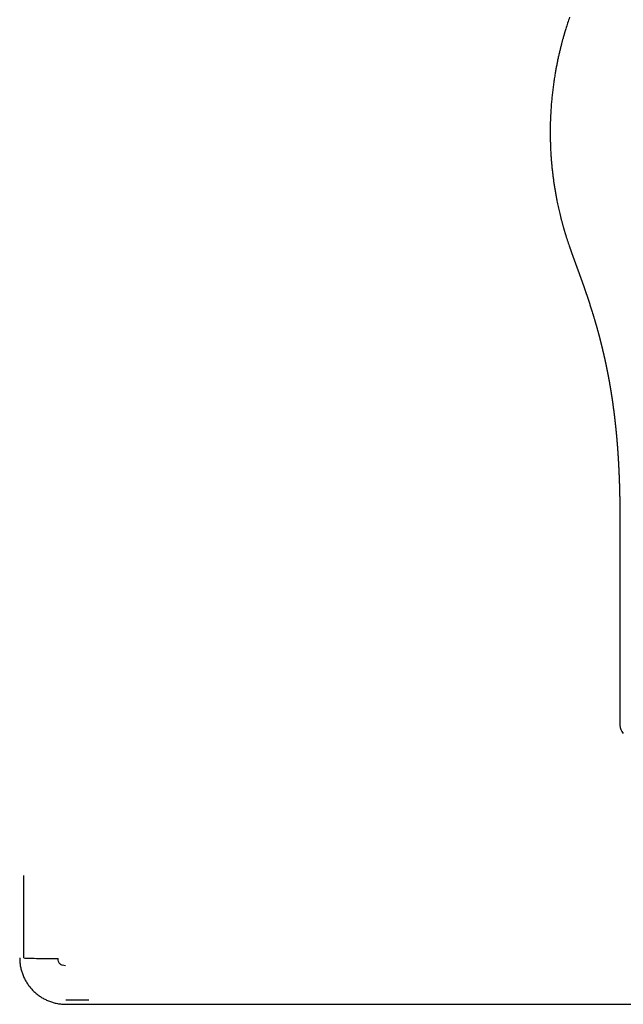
# Model space of a CAD drawing. Header units: millimetres. Extents: x 8 to 387, y 12 to 257.
# Tile 3 of 11: x 170 to 195, y 183 to 225. Entities that reach past the tile are written whole.
import ezdxf

# ---------------------------------------------------------------- set-up
doc = ezdxf.new("R2010")
doc.units = ezdxf.units.MM

msp = doc.modelspace()

# ---------------------------------------------------------------- linework, layer by layer
at = {"color": 7, "linetype": 'Continuous', "lineweight": 30}
for p, q in [((195.324, 203.242), (195.324, 194.507)), ((169.509, 184.5), (169.509, 184.5)), ((171.5, 182.684), (171.499, 182.688)), ((172.487, 182.685), (171.5, 182.684)), ((171.5, 182.509), (242.5, 182.509))]:
    msp.add_line(p, q, dxfattribs=at)
at = {"color": 7, "linetype": 'Continuous', "lineweight": 30, "flags": 128}
msp.add_lwpolyline([(169.684, 184.5), (169.685, 186.275), (169.685, 188.046)], dxfattribs=at)
at = {"color": 7, "linetype": 'Continuous', "lineweight": 30}
for centre, radius, start, end in [((207.324, 220), 15, 160.777, 162.7691), ((207.324, 220), 15, 197.2429, 199.2856), ((195.824, 194.507), 0.5, 180.0007, 225)]:
    msp.add_arc(centre, radius, start, end, dxfattribs=at)
for points, knots in [([(192.997, 224.443), (192.997, 224.443), (192.996, 224.439), (192.993, 224.43), (192.988, 224.415), (192.983, 224.397), (192.976, 224.376), (192.969, 224.352), (192.961, 224.325), (192.952, 224.296), (192.942, 224.263), (192.932, 224.228), (192.921, 224.19), (192.909, 224.148), (192.896, 224.104), (192.883, 224.057), (192.869, 224.007), (192.854, 223.954), (192.839, 223.899), (192.824, 223.84), (192.808, 223.778), (192.791, 223.714), (192.774, 223.646), (192.756, 223.575), (192.738, 223.501), (192.72, 223.425), (192.702, 223.345), (192.683, 223.262), (192.664, 223.177), (192.646, 223.09), (192.623, 222.979), (192.596, 222.843), (192.566, 222.681), (192.534, 222.5), (192.501, 222.298), (192.468, 222.076), (192.439, 221.852), (192.412, 221.623), (192.388, 221.392), (192.368, 221.156), (192.352, 220.919), (192.339, 220.679), (192.33, 220.438), (192.325, 220.195), (192.324, 219.966), (192.326, 219.753), (192.331, 219.555), (192.338, 219.358), (192.347, 219.163), (192.359, 218.972), (192.373, 218.784), (192.389, 218.601), (192.407, 218.42), (192.428, 218.241), (192.45, 218.064), (192.473, 217.888), (192.499, 217.715), (192.526, 217.545), (192.555, 217.378), (192.585, 217.214), (192.614, 217.064), (192.642, 216.927), (192.669, 216.802), (192.696, 216.68), (192.724, 216.56), (192.749, 216.456), (192.77, 216.37), (192.787, 216.301), (192.804, 216.236), (192.82, 216.173), (192.836, 216.113), (192.851, 216.057), (192.866, 216.003), (192.88, 215.952), (192.894, 215.904), (192.907, 215.86), (192.919, 215.818), (192.93, 215.779), (192.941, 215.743), (192.95, 215.709), (192.96, 215.679), (192.968, 215.652), (192.975, 215.628), (192.982, 215.606), (192.987, 215.587), (192.992, 215.572), (192.996, 215.56), (192.997, 215.555), (192.998, 215.554)], [0, 0, 0, 0, 0.0008684, 0.0066801, 0.0123665, 0.017948, 0.0234468, 0.0288864, 0.0342909, 0.0396856, 0.0450957, 0.0505467, 0.0560634, 0.0616702, 0.0673902, 0.0732454, 0.0792564, 0.0854425, 0.091821, 0.0984084, 0.1052191, 0.1122666, 0.119563, 0.127119, 0.1349726, 0.1431065, 0.1515287, 0.1602464, 0.1692395, 0.1783047, 0.1873989, 0.2041468, 0.220992, 0.2379347, 0.2607782, 0.2837964, 0.3069894, 0.3303572, 0.3543821, 0.378589, 0.402978, 0.427549, 0.4523021, 0.4772371, 0.5023541, 0.5225346, 0.5428311, 0.5631142, 0.5831324, 0.6028794, 0.6220097, 0.6408786, 0.6594859, 0.6778317, 0.6962824, 0.7144608, 0.7323669, 0.7500007, 0.7673622, 0.7844514, 0.8012683, 0.8144509, 0.8274613, 0.8402994, 0.8529652, 0.8654542, 0.8730145, 0.8802885, 0.8872923, 0.8940437, 0.9005625, 0.906871, 0.9129933, 0.9189561, 0.9247878, 0.930519, 0.9361814, 0.9418078, 0.9474315, 0.9530856, 0.958802, 0.9646119, 0.970544, 0.9766254, 0.9828807, 0.9893321, 0.9959995, 1, 1, 1, 1]), ([(193.165, 215.046), (193.165, 215.046), (193.165, 215.046), (193.165, 215.046), (193.165, 215.045), (193.165, 215.045), (193.165, 215.044), (193.166, 215.044), (193.166, 215.043), (193.166, 215.042), (193.167, 215.041), (193.167, 215.039), (193.168, 215.038), (193.168, 215.036), (193.169, 215.035), (193.169, 215.033), (193.17, 215.031), (193.17, 215.029), (193.171, 215.027), (193.172, 215.026), (193.172, 215.023), (193.173, 215.021), (193.174, 215.019), (193.175, 215.017), (193.176, 215.014), (193.176, 215.012), (193.177, 215.009), (193.179, 215.006), (193.18, 215.001), (193.182, 214.996), (193.184, 214.99), (193.187, 214.982), (193.19, 214.974), (193.192, 214.966), (193.195, 214.959), (193.198, 214.951), (193.2, 214.943), (193.203, 214.935), (193.207, 214.925), (193.21, 214.915), (193.214, 214.903), (193.219, 214.889), (193.224, 214.875), (193.229, 214.863), (193.232, 214.854), (193.234, 214.848), (193.236, 214.842), (193.238, 214.836), (193.24, 214.831), (193.242, 214.826), (193.244, 214.82), (193.246, 214.813), (193.249, 214.806), (193.251, 214.8), (193.253, 214.795), (193.254, 214.791), (193.256, 214.786), (193.258, 214.781), (193.26, 214.776), (193.262, 214.77), (193.264, 214.764), (193.266, 214.757), (193.269, 214.751), (193.27, 214.745), (193.272, 214.741), (193.273, 214.737), (193.275, 214.733), (193.276, 214.729), (193.278, 214.724), (193.28, 214.719), (193.282, 214.713), (193.284, 214.708), (193.286, 214.703), (193.287, 214.7), (193.288, 214.697), (193.289, 214.694), (193.29, 214.692), (193.29, 214.69), (193.291, 214.687), (193.292, 214.684), (193.294, 214.68), (193.295, 214.676), (193.297, 214.672), (193.299, 214.667), (193.3, 214.662), (193.302, 214.658), (193.304, 214.653), (193.305, 214.649), (193.307, 214.645), (193.308, 214.642), (193.309, 214.637), (193.311, 214.631), (193.314, 214.624), (193.317, 214.616), (193.32, 214.608), (193.323, 214.6), (193.326, 214.592), (193.329, 214.584), (193.332, 214.576), (193.334, 214.568), (193.337, 214.561), (193.339, 214.554), (193.342, 214.547), (193.345, 214.54), (193.347, 214.533), (193.349, 214.527), (193.352, 214.521), (193.354, 214.514), (193.356, 214.507), (193.359, 214.5), (193.361, 214.493), (193.364, 214.487), (193.366, 214.48), (193.369, 214.473), (193.371, 214.468), (193.372, 214.464), (193.373, 214.46), (193.375, 214.456), (193.377, 214.452), (193.378, 214.447), (193.38, 214.442), (193.382, 214.437), (193.384, 214.433), (193.385, 214.429), (193.386, 214.425), (193.388, 214.421), (193.389, 214.418), (193.39, 214.416), (193.391, 214.413), (193.392, 214.41), (193.393, 214.406), (193.395, 214.402), (193.397, 214.396), (193.399, 214.391), (193.401, 214.384), (193.404, 214.376), (193.407, 214.367), (193.41, 214.359), (193.413, 214.351), (193.416, 214.344), (193.419, 214.337), (193.421, 214.331), (193.423, 214.325), (193.425, 214.319), (193.427, 214.314), (193.429, 214.308), (193.432, 214.301), (193.434, 214.294), (193.437, 214.287), (193.44, 214.279), (193.443, 214.271), (193.446, 214.262), (193.448, 214.255), (193.45, 214.249), (193.452, 214.245), (193.454, 214.241), (193.455, 214.237), (193.457, 214.233), (193.458, 214.229), (193.46, 214.224), (193.462, 214.218), (193.464, 214.213), (193.466, 214.208), (193.468, 214.202), (193.469, 214.197), (193.471, 214.193), (193.473, 214.189), (193.474, 214.185), (193.475, 214.183), (193.476, 214.18), (193.477, 214.178), (193.478, 214.175), (193.479, 214.172), (193.48, 214.168), (193.482, 214.164), (193.483, 214.16), (193.485, 214.155), (193.487, 214.15), (193.489, 214.144), (193.491, 214.138), (193.493, 214.133), (193.495, 214.128), (193.497, 214.123), (193.498, 214.119), (193.5, 214.114), (193.501, 214.11), (193.503, 214.106), (193.505, 214.102), (193.506, 214.097), (193.508, 214.093), (193.509, 214.088), (193.511, 214.083), (193.513, 214.077), (193.515, 214.072), (193.517, 214.067), (193.519, 214.062), (193.521, 214.057), (193.523, 214.052), (193.524, 214.048), (193.526, 214.043), (193.528, 214.037), (193.53, 214.031), (193.533, 214.025), (193.535, 214.018), (193.537, 214.012), (193.54, 214.006), (193.542, 213.999), (193.544, 213.992), (193.547, 213.987), (193.549, 213.981), (193.551, 213.975), (193.553, 213.969), (193.555, 213.962), (193.557, 213.956), (193.56, 213.95), (193.562, 213.944), (193.564, 213.938), (193.567, 213.931), (193.569, 213.924), (193.572, 213.917), (193.574, 213.912), (193.576, 213.907), (193.577, 213.902), (193.579, 213.898), (193.58, 213.893), (193.582, 213.888), (193.584, 213.883), (193.586, 213.878), (193.588, 213.872), (193.59, 213.867), (193.592, 213.862), (193.594, 213.857), (193.596, 213.851), (193.598, 213.845), (193.6, 213.839), (193.602, 213.834), (193.604, 213.829), (193.605, 213.825), (193.606, 213.822), (193.607, 213.819), (193.61, 213.813), (193.612, 213.806), (193.614, 213.8), (193.616, 213.796), (193.617, 213.791), (193.619, 213.786), (193.621, 213.78), (193.623, 213.774), (193.626, 213.768), (193.628, 213.762), (193.63, 213.757), (193.632, 213.752), (193.633, 213.747), (193.635, 213.743), (193.636, 213.739), (193.638, 213.734), (193.64, 213.728), (193.642, 213.724), (193.643, 213.72), (193.644, 213.717), (193.645, 213.713), (193.647, 213.709), (193.649, 213.705), (193.651, 213.699), (193.653, 213.693), (193.655, 213.687), (193.657, 213.681), (193.659, 213.676), (193.661, 213.671), (193.663, 213.665), (193.664, 213.661), (193.666, 213.656), (193.668, 213.652), (193.669, 213.647), (193.671, 213.642), (193.673, 213.637), (193.675, 213.632), (193.677, 213.626), (193.679, 213.619), (193.682, 213.612), (193.684, 213.605), (193.687, 213.599), (193.689, 213.593), (193.691, 213.588), (193.692, 213.583), (193.694, 213.577), (193.696, 213.572), (193.698, 213.567), (193.7, 213.561), (193.703, 213.554), (193.705, 213.546), (193.708, 213.537), (193.711, 213.529), (193.714, 213.522), (193.716, 213.517), (193.717, 213.512), (193.719, 213.508), (193.72, 213.504), (193.722, 213.5), (193.723, 213.496), (193.725, 213.491), (193.726, 213.488), (193.727, 213.484), (193.728, 213.481), (193.73, 213.477), (193.731, 213.473), (193.733, 213.468), (193.735, 213.461), (193.738, 213.454), (193.741, 213.446), (193.743, 213.44), (193.745, 213.433), (193.747, 213.428), (193.749, 213.422), (193.751, 213.418), (193.752, 213.413), (193.754, 213.409), (193.756, 213.403), (193.758, 213.398), (193.759, 213.393), (193.761, 213.388), (193.763, 213.382), (193.765, 213.376), (193.768, 213.37), (193.77, 213.364), (193.772, 213.358), (193.774, 213.353), (193.775, 213.349), (193.776, 213.345), (193.777, 213.342), (193.778, 213.339), (193.78, 213.336), (193.781, 213.333), (193.782, 213.33), (193.783, 213.327), (193.784, 213.324), (193.785, 213.32), (193.787, 213.316), (193.788, 213.311), (193.79, 213.305), (193.793, 213.298), (193.795, 213.291), (193.798, 213.283), (193.801, 213.276), (193.803, 213.269), (193.805, 213.264), (193.807, 213.259), (193.808, 213.254), (193.81, 213.248), (193.812, 213.242), (193.814, 213.236), (193.817, 213.229), (193.82, 213.221), (193.822, 213.213), (193.825, 213.206), (193.827, 213.199), (193.829, 213.193), (193.831, 213.188), (193.832, 213.185), (193.833, 213.181), (193.835, 213.177), (193.836, 213.174), (193.837, 213.17), (193.839, 213.166), (193.841, 213.16), (193.843, 213.155), (193.845, 213.148), (193.847, 213.142), (193.849, 213.136), (193.851, 213.13), (193.853, 213.125), (193.855, 213.12), (193.857, 213.114), (193.859, 213.106), (193.862, 213.099), (193.864, 213.093), (193.866, 213.087), (193.868, 213.081), (193.87, 213.073), (193.873, 213.066), (193.876, 213.058), (193.878, 213.05), (193.881, 213.042), (193.884, 213.034), (193.886, 213.027), (193.888, 213.021), (193.891, 213.014), (193.893, 213.007), (193.896, 212.998), (193.899, 212.99), (193.902, 212.98), (193.905, 212.971), (193.908, 212.963), (193.91, 212.956), (193.912, 212.95), (193.914, 212.945), (193.916, 212.94), (193.918, 212.934), (193.92, 212.928), (193.922, 212.922), (193.924, 212.914), (193.927, 212.906), (193.93, 212.898), (193.932, 212.89), (193.934, 212.884), (193.936, 212.879), (193.938, 212.874), (193.939, 212.87), (193.941, 212.865), (193.942, 212.861), (193.944, 212.856), (193.946, 212.851), (193.948, 212.845), (193.95, 212.838), (193.952, 212.83), (193.955, 212.823), (193.957, 212.815), (193.959, 212.809), (193.961, 212.804), (193.962, 212.8), (193.964, 212.796), (193.965, 212.792), (193.966, 212.788), (193.968, 212.784), (193.969, 212.779), (193.971, 212.775), (193.973, 212.769), (193.975, 212.763), (193.977, 212.757), (193.979, 212.749), (193.982, 212.742), (193.984, 212.734), (193.987, 212.725), (193.991, 212.714), (193.995, 212.702), (194.006, 212.669), (194.023, 212.614), (194.049, 212.535), (194.075, 212.452), (194.103, 212.365), (194.134, 212.267), (194.156, 212.193), (194.171, 212.145), (194.174, 212.134), (194.178, 212.122), (194.182, 212.11), (194.185, 212.098), (194.189, 212.087), (194.191, 212.078), (194.194, 212.069), (194.197, 212.061), (194.204, 212.036), (194.217, 211.994), (194.23, 211.95), (194.238, 211.921), (194.242, 211.908), (194.246, 211.894), (194.25, 211.881), (194.254, 211.867), (194.258, 211.854), (194.262, 211.841), (194.265, 211.829), (194.268, 211.818), (194.272, 211.807), (194.275, 211.796), (194.278, 211.786), (194.282, 211.771), (194.287, 211.752), (194.293, 211.731), (194.299, 211.712), (194.304, 211.695), (194.308, 211.679), (194.313, 211.662), (194.318, 211.647), (194.321, 211.634), (194.324, 211.622), (194.328, 211.611), (194.331, 211.6), (194.334, 211.59), (194.336, 211.58), (194.339, 211.571), (194.346, 211.547), (194.353, 211.521), (194.36, 211.494), (194.364, 211.48), (194.368, 211.466), (194.372, 211.452), (194.375, 211.439), (194.379, 211.426), (194.383, 211.412), (194.387, 211.397), (194.391, 211.381), (194.396, 211.364), (194.4, 211.348), (194.405, 211.331), (194.409, 211.315), (194.413, 211.298), (194.418, 211.282), (194.422, 211.268), (194.425, 211.255), (194.428, 211.242), (194.431, 211.231), (194.434, 211.22), (194.437, 211.21), (194.44, 211.199), (194.443, 211.188), (194.446, 211.175), (194.45, 211.161), (194.454, 211.146), (194.457, 211.132), (194.461, 211.118), (194.464, 211.104), (194.468, 211.089), (194.472, 211.073), (194.476, 211.058), (194.481, 211.041), (194.485, 211.025), (194.489, 211.009), (194.493, 210.992), (194.497, 210.975), (194.502, 210.958), (194.506, 210.941), (194.51, 210.925), (194.514, 210.911), (194.517, 210.897), (194.52, 210.884), (194.523, 210.873), (194.525, 210.864), (194.528, 210.854), (194.53, 210.844), (194.533, 210.832), (194.536, 210.82), (194.54, 210.804), (194.544, 210.787), (194.549, 210.767), (194.554, 210.748), (194.558, 210.73), (194.562, 210.713), (194.566, 210.697), (194.57, 210.682), (194.573, 210.667), (194.577, 210.652), (194.58, 210.637), (194.584, 210.622), (194.588, 210.606), (194.592, 210.589), (194.596, 210.57), (194.601, 210.551), (194.605, 210.531), (194.61, 210.513), (194.614, 210.494), (194.618, 210.475), (194.623, 210.455), (194.627, 210.437), (194.631, 210.421), (194.634, 210.406), (194.637, 210.391), (194.641, 210.377), (194.644, 210.362), (194.647, 210.348), (194.651, 210.33), (194.655, 210.312), (194.659, 210.294), (194.663, 210.277), (194.667, 210.261), (194.67, 210.246), (194.673, 210.232), (194.676, 210.218), (194.679, 210.205), (194.681, 210.194), (194.684, 210.183), (194.686, 210.171), (194.689, 210.158), (194.692, 210.144), (194.695, 210.131), (194.698, 210.119), (194.7, 210.108), (194.703, 210.096), (194.705, 210.085), (194.707, 210.074), (194.709, 210.064), (194.712, 210.053), (194.714, 210.043), (194.716, 210.032), (194.718, 210.021), (194.721, 210.011), (194.723, 210), (194.725, 209.988), (194.728, 209.976), (194.73, 209.964), (194.733, 209.952), (194.735, 209.94), (194.738, 209.927), (194.741, 209.912), (194.745, 209.894), (194.749, 209.875), (194.753, 209.855), (194.756, 209.837), (194.76, 209.822), (194.762, 209.81), (194.764, 209.798), (194.767, 209.787), (194.769, 209.777), (194.771, 209.766), (194.773, 209.755), (194.775, 209.744), (194.778, 209.732), (194.78, 209.72), (194.783, 209.706), (194.786, 209.689), (194.789, 209.672), (194.793, 209.654), (194.796, 209.636), (194.8, 209.618), (194.803, 209.601), (194.806, 209.585), (194.809, 209.57), (194.812, 209.557), (194.814, 209.543), (194.817, 209.528), (194.82, 209.513), (194.823, 209.496), (194.827, 209.478), (194.83, 209.46), (194.833, 209.443), (194.836, 209.428), (194.838, 209.415), (194.841, 209.403), (194.843, 209.392), (194.844, 209.383), (194.846, 209.374), (194.848, 209.365), (194.849, 209.356), (194.851, 209.347), (194.853, 209.337), (194.854, 209.329), (194.856, 209.321), (194.857, 209.316), (194.858, 209.308), (194.86, 209.297), (194.862, 209.284), (194.864, 209.271), (194.867, 209.259), (194.869, 209.248), (194.871, 209.237), (194.872, 209.228), (194.874, 209.219), (194.875, 209.21), (194.877, 209.199), (194.879, 209.188), (194.881, 209.177), (194.883, 209.166), (194.885, 209.154), (194.887, 209.142), (194.889, 209.131), (194.891, 209.12), (194.893, 209.111), (194.894, 209.102), (194.896, 209.09), (194.898, 209.078), (194.9, 209.067), (194.902, 209.057), (194.903, 209.049), (194.905, 209.04), (194.906, 209.031), (194.908, 209.023), (194.909, 209.016), (194.91, 209.01), (194.911, 209.004), (194.912, 208.996), (194.914, 208.987), (194.915, 208.978), (194.916, 208.971), (194.917, 208.965), (194.919, 208.958), (194.92, 208.95), (194.921, 208.941), (194.923, 208.931), (194.925, 208.921), (194.926, 208.91), (194.928, 208.899), (194.93, 208.888), (194.932, 208.878), (194.933, 208.868), (194.935, 208.858), (194.937, 208.847), (194.939, 208.835), (194.941, 208.821), (194.943, 208.807), (194.945, 208.794), (194.947, 208.782), (194.949, 208.773), (194.95, 208.766), (194.951, 208.758), (194.953, 208.745), (194.955, 208.73), (194.958, 208.715), (194.96, 208.7), (194.962, 208.685), (194.965, 208.67), (194.967, 208.655), (194.969, 208.64), (194.972, 208.624), (194.974, 208.607), (194.977, 208.591), (194.979, 208.575), (194.981, 208.561), (194.984, 208.545), (194.986, 208.53), (194.989, 208.512), (194.992, 208.492), (194.995, 208.47), (194.998, 208.448), (195.001, 208.426), (195.004, 208.407), (195.006, 208.39), (195.009, 208.374), (195.011, 208.357), (195.014, 208.339), (195.016, 208.32), (195.02, 208.297), (195.023, 208.275), (195.026, 208.252), (195.029, 208.232), (195.031, 208.213), (195.034, 208.195), (195.036, 208.175), (195.039, 208.153), (195.042, 208.13), (195.045, 208.107), (195.048, 208.087), (195.051, 208.068), (195.053, 208.05), (195.055, 208.035), (195.057, 208.021), (195.059, 208.007), (195.061, 207.99), (195.063, 207.972), (195.065, 207.955), (195.067, 207.939), (195.069, 207.925), (195.071, 207.914), (195.072, 207.903), (195.073, 207.894), (195.074, 207.886), (195.075, 207.876), (195.077, 207.866), (195.078, 207.853), (195.08, 207.839), (195.082, 207.824), (195.084, 207.808), (195.086, 207.792), (195.087, 207.776), (195.089, 207.76), (195.091, 207.746), (195.093, 207.734), (195.094, 207.722), (195.095, 207.711), (195.097, 207.698), (195.098, 207.684), (195.1, 207.668), (195.102, 207.651), (195.104, 207.632), (195.107, 207.613), (195.109, 207.595), (195.111, 207.578), (195.112, 207.562), (195.114, 207.548), (195.115, 207.535), (195.117, 207.52), (195.119, 207.505), (195.121, 207.488), (195.123, 207.47), (195.125, 207.452), (195.126, 207.435), (195.128, 207.42), (195.13, 207.406), (195.131, 207.393), (195.132, 207.38), (195.134, 207.366), (195.135, 207.352), (195.137, 207.335), (195.139, 207.317), (195.141, 207.297), (195.143, 207.277), (195.145, 207.259), (195.147, 207.242), (195.148, 207.226), (195.15, 207.213), (195.151, 207.2), (195.152, 207.188), (195.154, 207.173), (195.155, 207.157), (195.157, 207.14), (195.159, 207.122), (195.16, 207.105), (195.162, 207.09), (195.163, 207.077), (195.164, 207.065), (195.165, 207.054), (195.166, 207.042), (195.167, 207.031), (195.169, 207.018), (195.17, 207.003), (195.171, 206.987), (195.173, 206.97), (195.175, 206.952), (195.176, 206.936), (195.177, 206.921), (195.179, 206.907), (195.18, 206.894), (195.181, 206.88), (195.182, 206.869), (195.183, 206.858), (195.184, 206.847), (195.185, 206.835), (195.186, 206.821), (195.188, 206.805), (195.189, 206.786), (195.191, 206.768), (195.192, 206.751), (195.194, 206.736), (195.195, 206.723), (195.196, 206.71), (195.197, 206.696), (195.198, 206.68), (195.2, 206.663), (195.201, 206.644), (195.203, 206.626), (195.204, 206.607), (195.206, 206.59), (195.207, 206.574), (195.208, 206.559), (195.209, 206.544), (195.211, 206.527), (195.212, 206.508), (195.214, 206.486), (195.215, 206.466), (195.217, 206.447), (195.218, 206.432), (195.219, 206.419), (195.22, 206.406), (195.221, 206.392), (195.222, 206.376), (195.223, 206.358), (195.225, 206.339), (195.226, 206.32), (195.227, 206.302), (195.229, 206.285), (195.23, 206.27), (195.231, 206.256), (195.231, 206.244), (195.232, 206.232), (195.233, 206.219), (195.234, 206.206), (195.235, 206.191), (195.236, 206.175), (195.237, 206.158), (195.238, 206.142), (195.239, 206.127), (195.24, 206.113), (195.241, 206.101), (195.242, 206.088), (195.243, 206.074), (195.244, 206.058), (195.245, 206.042), (195.246, 206.027), (195.247, 206.011), (195.248, 205.995), (195.249, 205.978), (195.25, 205.961), (195.251, 205.947), (195.251, 205.934), (195.252, 205.922), (195.253, 205.908), (195.254, 205.893), (195.255, 205.879), (195.255, 205.866), (195.256, 205.853), (195.257, 205.838), (195.258, 205.822), (195.259, 205.805), (195.26, 205.788), (195.261, 205.774), (195.261, 205.761), (195.262, 205.749), (195.263, 205.737), (195.263, 205.726), (195.264, 205.714), (195.265, 205.701), (195.265, 205.686), (195.266, 205.669), (195.267, 205.651), (195.268, 205.633), (195.269, 205.616), (195.27, 205.6), (195.271, 205.585), (195.271, 205.57), (195.272, 205.556), (195.273, 205.541), (195.274, 205.524), (195.275, 205.507), (195.275, 205.488), (195.276, 205.469), (195.277, 205.453), (195.278, 205.437), (195.278, 205.422), (195.279, 205.407), (195.28, 205.393), (195.28, 205.379), (195.281, 205.363), (195.282, 205.346), (195.283, 205.327), (195.284, 205.308), (195.284, 205.29), (195.285, 205.272), (195.286, 205.253), (195.287, 205.233), (195.287, 205.216), (195.288, 205.2), (195.289, 205.185), (195.289, 205.167), (195.29, 205.149), (195.291, 205.132), (195.291, 205.116), (195.292, 205.101), (195.292, 205.088), (195.293, 205.076), (195.293, 205.064), (195.294, 205.051), (195.294, 205.038), (195.295, 205.022), (195.295, 205.005), (195.296, 204.986), (195.297, 204.968), (195.297, 204.951), (195.298, 204.935), (195.298, 204.921), (195.299, 204.908), (195.299, 204.895), (195.299, 204.882), (195.3, 204.868), (195.3, 204.852), (195.301, 204.834), (195.302, 204.814), (195.302, 204.794), (195.303, 204.774), (195.303, 204.755), (195.304, 204.738), (195.304, 204.722), (195.305, 204.707), (195.305, 204.69), (195.306, 204.671), (195.306, 204.65), (195.307, 204.628), (195.307, 204.607), (195.308, 204.588), (195.308, 204.571), (195.309, 204.556), (195.309, 204.541), (195.309, 204.526), (195.31, 204.51), (195.31, 204.492), (195.311, 204.472), (195.311, 204.45), (195.312, 204.427), (195.312, 204.405), (195.313, 204.384), (195.313, 204.366), (195.313, 204.348), (195.314, 204.329), (195.314, 204.307), (195.315, 204.282), (195.315, 204.255), (195.315, 204.23), (195.316, 204.207), (195.316, 204.189), (195.316, 204.172), (195.317, 204.156), (195.317, 204.139), (195.317, 204.119), (195.318, 204.098), (195.318, 204.075), (195.318, 204.053), (195.319, 204.032), (195.319, 204.015), (195.319, 203.999), (195.319, 203.985), (195.319, 203.97), (195.32, 203.955), (195.32, 203.939), (195.32, 203.92), (195.32, 203.897), (195.32, 203.873), (195.321, 203.85), (195.321, 203.829), (195.321, 203.808), (195.321, 203.788), (195.322, 203.765), (195.322, 203.743), (195.322, 203.721), (195.322, 203.698), (195.322, 203.674), (195.322, 203.651), (195.323, 203.632), (195.323, 203.618), (195.323, 203.604), (195.323, 203.591), (195.323, 203.578), (195.323, 203.563), (195.323, 203.548), (195.323, 203.531), (195.323, 203.509), (195.323, 203.483), (195.323, 203.455), (195.323, 203.429), (195.323, 203.408), (195.324, 203.389), (195.324, 203.372), (195.324, 203.359), (195.324, 203.349), (195.324, 203.342), (195.324, 203.336), (195.324, 203.329), (195.324, 203.32), (195.324, 203.307), (195.324, 203.289), (195.324, 203.267), (195.324, 203.251), (195.324, 203.243)], [0, 0, 0, 0, 0.000507, 0.002606, 0.004825, 0.007164, 0.009624, 0.012184, 0.014684, 0.01709, 0.019776, 0.022333, 0.024759, 0.027053, 0.029216, 0.031247, 0.03304, 0.034714, 0.03627, 0.037706, 0.039024, 0.04029, 0.041422, 0.042419, 0.043281, 0.044009, 0.044603, 0.045317, 0.046154, 0.047115, 0.0482, 0.049884, 0.051526, 0.053113, 0.054645, 0.056121, 0.057932, 0.059796, 0.061753, 0.063804, 0.065948, 0.068875, 0.071917, 0.075075, 0.076462, 0.077803, 0.079053, 0.080213, 0.081283, 0.082274, 0.083221, 0.084846, 0.086329, 0.087669, 0.088517, 0.089395, 0.090361, 0.091414, 0.092555, 0.093783, 0.0951, 0.096506, 0.097846, 0.099109, 0.099817, 0.100534, 0.101335, 0.102224, 0.103219, 0.104305, 0.10548, 0.106611, 0.107611, 0.108306, 0.10892, 0.109454, 0.109907, 0.110303, 0.11082, 0.111438, 0.112155, 0.112971, 0.113888, 0.114904, 0.115919, 0.116854, 0.117824, 0.118691, 0.119454, 0.120117, 0.120767, 0.122156, 0.123691, 0.125185, 0.126784, 0.128437, 0.130137, 0.131881, 0.133483, 0.134928, 0.136276, 0.137694, 0.139189, 0.140736, 0.141965, 0.143197, 0.144434, 0.145719, 0.147059, 0.148457, 0.149867, 0.15118, 0.152588, 0.153853, 0.154975, 0.155614, 0.156349, 0.157183, 0.158115, 0.158985, 0.159926, 0.16091, 0.161814, 0.162622, 0.163335, 0.164054, 0.164639, 0.165097, 0.165566, 0.166223, 0.166987, 0.167859, 0.168837, 0.169924, 0.171104, 0.172859, 0.174511, 0.176065, 0.177604, 0.179155, 0.18038, 0.181567, 0.182695, 0.183766, 0.184799, 0.18592, 0.187149, 0.188485, 0.189885, 0.191247, 0.192964, 0.1946, 0.196121, 0.196985, 0.197804, 0.198577, 0.199306, 0.200005, 0.200804, 0.201732, 0.202788, 0.203707, 0.204706, 0.205733, 0.206668, 0.207507, 0.20825, 0.208897, 0.209447, 0.209859, 0.210281, 0.210779, 0.211354, 0.212004, 0.212718, 0.213505, 0.214365, 0.215273, 0.216489, 0.217597, 0.218598, 0.219491, 0.220277, 0.22107, 0.221858, 0.222641, 0.223419, 0.224191, 0.224987, 0.22572, 0.22656, 0.227506, 0.228543, 0.22953, 0.230434, 0.231408, 0.232269, 0.233091, 0.233892, 0.234672, 0.235705, 0.236822, 0.238025, 0.239016, 0.240096, 0.241266, 0.242503, 0.24365, 0.244677, 0.245583, 0.246705, 0.247787, 0.248835, 0.249942, 0.250902, 0.251927, 0.253044, 0.254265, 0.25559, 0.256646, 0.257608, 0.258472, 0.259238, 0.259924, 0.260777, 0.261615, 0.262442, 0.263357, 0.264415, 0.265186, 0.266018, 0.26691, 0.267862, 0.268872, 0.269895, 0.270806, 0.271602, 0.27228, 0.272843, 0.273314, 0.273777, 0.275953, 0.276481, 0.277113, 0.277851, 0.278696, 0.279648, 0.280658, 0.281688, 0.28265, 0.283595, 0.284442, 0.285187, 0.285831, 0.286374, 0.287299, 0.288221, 0.289145, 0.289582, 0.29006, 0.29063, 0.291295, 0.292053, 0.292959, 0.293943, 0.294898, 0.295813, 0.296688, 0.297508, 0.298389, 0.299179, 0.299878, 0.300507, 0.301263, 0.302036, 0.302825, 0.303679, 0.304664, 0.305781, 0.306905, 0.307995, 0.308988, 0.309884, 0.310684, 0.311435, 0.312284, 0.313094, 0.313902, 0.314835, 0.315905, 0.317112, 0.318441, 0.319885, 0.320799, 0.321616, 0.322335, 0.322956, 0.323479, 0.324166, 0.324849, 0.325543, 0.326248, 0.326698, 0.327173, 0.327729, 0.32837, 0.329095, 0.330143, 0.331279, 0.332359, 0.333374, 0.334317, 0.335177, 0.335952, 0.336642, 0.337272, 0.337956, 0.33871, 0.339533, 0.340229, 0.340986, 0.341816, 0.342719, 0.343678, 0.344657, 0.345507, 0.346226, 0.346815, 0.347294, 0.347758, 0.348221, 0.348682, 0.349094, 0.349504, 0.349913, 0.35036, 0.350905, 0.351537, 0.352266, 0.353091, 0.353999, 0.355238, 0.356366, 0.357386, 0.358308, 0.359132, 0.359833, 0.360497, 0.361251, 0.362097, 0.363036, 0.364067, 0.365117, 0.366243, 0.367355, 0.368332, 0.369172, 0.369769, 0.37028, 0.370779, 0.371279, 0.371781, 0.372286, 0.372895, 0.373598, 0.374413, 0.375339, 0.376211, 0.377088, 0.377892, 0.378624, 0.379284, 0.379871, 0.381135, 0.382352, 0.382982, 0.383723, 0.384584, 0.385565, 0.38665, 0.387709, 0.388713, 0.389901, 0.390951, 0.391858, 0.392639, 0.393501, 0.394511, 0.395668, 0.396815, 0.398005, 0.399209, 0.400289, 0.401227, 0.402022, 0.402659, 0.403345, 0.404081, 0.404867, 0.405725, 0.406715, 0.40784, 0.408902, 0.409842, 0.410655, 0.411342, 0.411907, 0.412441, 0.413027, 0.413617, 0.414212, 0.414863, 0.415634, 0.416506, 0.417494, 0.418535, 0.419466, 0.420195, 0.420829, 0.421368, 0.421874, 0.422387, 0.422905, 0.42343, 0.423968, 0.424526, 0.425178, 0.425923, 0.426761, 0.427634, 0.428686, 0.42964, 0.430548, 0.432084, 0.433592, 0.435101, 0.444287, 0.453477, 0.463405, 0.473337, 0.483274, 0.496396, 0.497551, 0.498732, 0.499981, 0.501317, 0.502745, 0.5038, 0.504764, 0.505679, 0.506552, 0.507405, 0.513547, 0.519649, 0.521013, 0.522375, 0.523736, 0.525094, 0.52645, 0.527809, 0.529248, 0.530254, 0.531345, 0.532476, 0.533572, 0.534623, 0.535625, 0.537901, 0.540175, 0.541799, 0.543424, 0.545049, 0.546673, 0.548344, 0.549353, 0.55042, 0.551555, 0.552638, 0.553594, 0.554483, 0.55533, 0.556151, 0.56129, 0.562571, 0.563851, 0.565128, 0.566447, 0.567554, 0.568776, 0.570088, 0.571371, 0.572946, 0.574431, 0.57591, 0.577389, 0.578868, 0.580352, 0.58192, 0.583061, 0.584234, 0.585363, 0.586372, 0.587314, 0.588208, 0.589084, 0.589959, 0.591206, 0.59245, 0.593694, 0.594988, 0.596082, 0.597323, 0.598639, 0.599913, 0.601343, 0.602704, 0.604061, 0.605419, 0.606795, 0.608264, 0.609766, 0.611197, 0.61248, 0.613667, 0.614807, 0.615946, 0.616712, 0.617479, 0.618278, 0.619123, 0.620041, 0.62107, 0.622131, 0.623795, 0.625342, 0.62684, 0.628368, 0.62965, 0.630949, 0.632196, 0.633316, 0.634541, 0.635698, 0.63685, 0.638062, 0.639389, 0.640889, 0.642441, 0.643917, 0.645321, 0.646729, 0.648224, 0.649764, 0.651136, 0.652354, 0.653475, 0.654544, 0.655616, 0.656692, 0.657893, 0.659154, 0.660465, 0.66178, 0.663016, 0.664269, 0.665308, 0.666353, 0.667372, 0.668292, 0.669123, 0.669911, 0.670665, 0.671645, 0.67265, 0.673733, 0.674459, 0.675283, 0.676143, 0.676975, 0.677702, 0.678427, 0.679153, 0.679884, 0.680643, 0.681432, 0.682172, 0.68282, 0.683733, 0.684591, 0.685417, 0.686242, 0.687087, 0.687981, 0.68899, 0.690155, 0.69154, 0.69292, 0.694315, 0.695186, 0.696065, 0.696827, 0.697473, 0.698256, 0.699, 0.699731, 0.700462, 0.701223, 0.702034, 0.702941, 0.704094, 0.705266, 0.706429, 0.707591, 0.708755, 0.709974, 0.711023, 0.711947, 0.71281, 0.713693, 0.714636, 0.715635, 0.716728, 0.717881, 0.719044, 0.72022, 0.721105, 0.721978, 0.722696, 0.723283, 0.723859, 0.724441, 0.725086, 0.725649, 0.72623, 0.726811, 0.727378, 0.727885, 0.728331, 0.728798, 0.72944, 0.730162, 0.730931, 0.731716, 0.73243, 0.733071, 0.733663, 0.734175, 0.734713, 0.73535, 0.736064, 0.736756, 0.737415, 0.738109, 0.738875, 0.739608, 0.74023, 0.740758, 0.741258, 0.742004, 0.742767, 0.743607, 0.74405, 0.744537, 0.745067, 0.745622, 0.746098, 0.746483, 0.746803, 0.747183, 0.74766, 0.748213, 0.748736, 0.749176, 0.749536, 0.749875, 0.750366, 0.750942, 0.751529, 0.75211, 0.752713, 0.753364, 0.75406, 0.754668, 0.755158, 0.755731, 0.756377, 0.757104, 0.757922, 0.758789, 0.759428, 0.760024, 0.760547, 0.760997, 0.761466, 0.76228, 0.763144, 0.764006, 0.764882, 0.765756, 0.766599, 0.767417, 0.76824, 0.769178, 0.770183, 0.771086, 0.771891, 0.772739, 0.773563, 0.774407, 0.775365, 0.776519, 0.777752, 0.778987, 0.78017, 0.781242, 0.782157, 0.78299, 0.78385, 0.78482, 0.785908, 0.787073, 0.788372, 0.7896, 0.790684, 0.79162, 0.792545, 0.793571, 0.794752, 0.796043, 0.797209, 0.798321, 0.799311, 0.800179, 0.801002, 0.801654, 0.802388, 0.803233, 0.804182, 0.805202, 0.805929, 0.806635, 0.807243, 0.807746, 0.808199, 0.808636, 0.809058, 0.809646, 0.810261, 0.810949, 0.811789, 0.812569, 0.813387, 0.814208, 0.814988, 0.815705, 0.816317, 0.816848, 0.817373, 0.818035, 0.818733, 0.819495, 0.820368, 0.821314, 0.822259, 0.823179, 0.824022, 0.824777, 0.825448, 0.826093, 0.826746, 0.827504, 0.828386, 0.829213, 0.830078, 0.830908, 0.831676, 0.832325, 0.832886, 0.833535, 0.834185, 0.834871, 0.835631, 0.836536, 0.837486, 0.838434, 0.839323, 0.84012, 0.840831, 0.841487, 0.842036, 0.842606, 0.843268, 0.844023, 0.844844, 0.845705, 0.846474, 0.847184, 0.847799, 0.848325, 0.848835, 0.849345, 0.849878, 0.850465, 0.851122, 0.851874, 0.852679, 0.853479, 0.854247, 0.854887, 0.855537, 0.856143, 0.85673, 0.857339, 0.857739, 0.858208, 0.858765, 0.859394, 0.860034, 0.860988, 0.861838, 0.862559, 0.863204, 0.863799, 0.864391, 0.864952, 0.865629, 0.866415, 0.867252, 0.868104, 0.868878, 0.869682, 0.870361, 0.870994, 0.871628, 0.872349, 0.8732, 0.874162, 0.875156, 0.875875, 0.876523, 0.877084, 0.877594, 0.878232, 0.878892, 0.879649, 0.880531, 0.881318, 0.882097, 0.882839, 0.883491, 0.884046, 0.88456, 0.885069, 0.885587, 0.88615, 0.886775, 0.887508, 0.888185, 0.888856, 0.889514, 0.890106, 0.890604, 0.891033, 0.891696, 0.892366, 0.893086, 0.893639, 0.894289, 0.895005, 0.895723, 0.896426, 0.89703, 0.897517, 0.897952, 0.898576, 0.899195, 0.899843, 0.900289, 0.900827, 0.901445, 0.902075, 0.902828, 0.903521, 0.904108, 0.904617, 0.905101, 0.905565, 0.90602, 0.906474, 0.906991, 0.907627, 0.908348, 0.909081, 0.909806, 0.910444, 0.911117, 0.911727, 0.912302, 0.912873, 0.913476, 0.914103, 0.914838, 0.915598, 0.916361, 0.917038, 0.917615, 0.91823, 0.9188, 0.919362, 0.919933, 0.920518, 0.921222, 0.921971, 0.922737, 0.923448, 0.924058, 0.924891, 0.925647, 0.926399, 0.926914, 0.927532, 0.928222, 0.928934, 0.929645, 0.93027, 0.930815, 0.931312, 0.931773, 0.932252, 0.93273, 0.933225, 0.93382, 0.934519, 0.935258, 0.935977, 0.936645, 0.937234, 0.937763, 0.938248, 0.938754, 0.939259, 0.939775, 0.940386, 0.941102, 0.941871, 0.942668, 0.943401, 0.944135, 0.944782, 0.945365, 0.945943, 0.946548, 0.947275, 0.948109, 0.948931, 0.949739, 0.950467, 0.951113, 0.951677, 0.95221, 0.952759, 0.953351, 0.954038, 0.95481, 0.955657, 0.956488, 0.957384, 0.958138, 0.95879, 0.95944, 0.960151, 0.960963, 0.961916, 0.962947, 0.963933, 0.964755, 0.965429, 0.966013, 0.966606, 0.967229, 0.967929, 0.968749, 0.969606, 0.970461, 0.971242, 0.971851, 0.972416, 0.972951, 0.973478, 0.974005, 0.974589, 0.975283, 0.976153, 0.977066, 0.977932, 0.978712, 0.979395, 0.980188, 0.980979, 0.981852, 0.982598, 0.983453, 0.984359, 0.985257, 0.985887, 0.986414, 0.986879, 0.987334, 0.987849, 0.988374, 0.988914, 0.989528, 0.990247, 0.991273, 0.992331, 0.993316, 0.994063, 0.994703, 0.995312, 0.995921, 0.99616, 0.996394, 0.996623, 0.996848, 0.997127, 0.997614, 0.998255, 0.99905, 1, 1, 1, 1]), ([(169.509, 184.5), (169.509, 184.476), (169.509, 184.424), (169.515, 184.342), (169.523, 184.253), (169.536, 184.166), (169.553, 184.079), (169.573, 183.994), (169.597, 183.91), (169.625, 183.828), (169.656, 183.746), (169.691, 183.665), (169.73, 183.585), (169.773, 183.508), (169.819, 183.432), (169.868, 183.358), (169.919, 183.288), (169.974, 183.22), (170.031, 183.154), (170.092, 183.091), (170.155, 183.03), (170.222, 182.972), (170.291, 182.917), (170.363, 182.864), (170.437, 182.816), (170.512, 182.771), (170.588, 182.729), (170.666, 182.691), (170.747, 182.656), (170.829, 182.624), (170.913, 182.596), (170.998, 182.572), (171.085, 182.552), (171.171, 182.535), (171.258, 182.523), (171.344, 182.514), (171.425, 182.509), (171.477, 182.509), (171.5, 182.509)], [0, 0, 0, 0, 0.0222828, 0.0506203, 0.0789578, 0.1072953, 0.1356328, 0.1634644, 0.191296, 0.2191276, 0.2469591, 0.2752967, 0.3036342, 0.3319717, 0.3603092, 0.3886468, 0.4164783, 0.4443099, 0.4721415, 0.4999731, 0.5283106, 0.5566481, 0.5849856, 0.6133232, 0.6416607, 0.6694923, 0.6973238, 0.7251554, 0.752987, 0.7813245, 0.809662, 0.8379996, 0.8663371, 0.8946746, 0.9225062, 0.9503377, 0.9781693, 1, 1, 1, 1]), ([(171.48, 184.165), (171.433, 184.167), (171.366, 184.171), (171.288, 184.207), (171.242, 184.242), (171.207, 184.288), (171.171, 184.366), (171.167, 184.433), (171.165, 184.48)], [0, 0, 0, 0, 0.272859, 0.389702, 0.500066, 0.610421, 0.727236, 1, 1, 1, 1])]:
    msp.add_open_spline(points, degree=3, knots=knots, dxfattribs=at)
msp.add_open_spline([(169.684, 184.5), (169.709, 184.497), (169.759, 184.492), (170.102, 184.486), (170.587, 184.481), (170.972, 184.481), (171.165, 184.48)], degree=3, dxfattribs=at)

doc.saveas('drawing.dxf')
